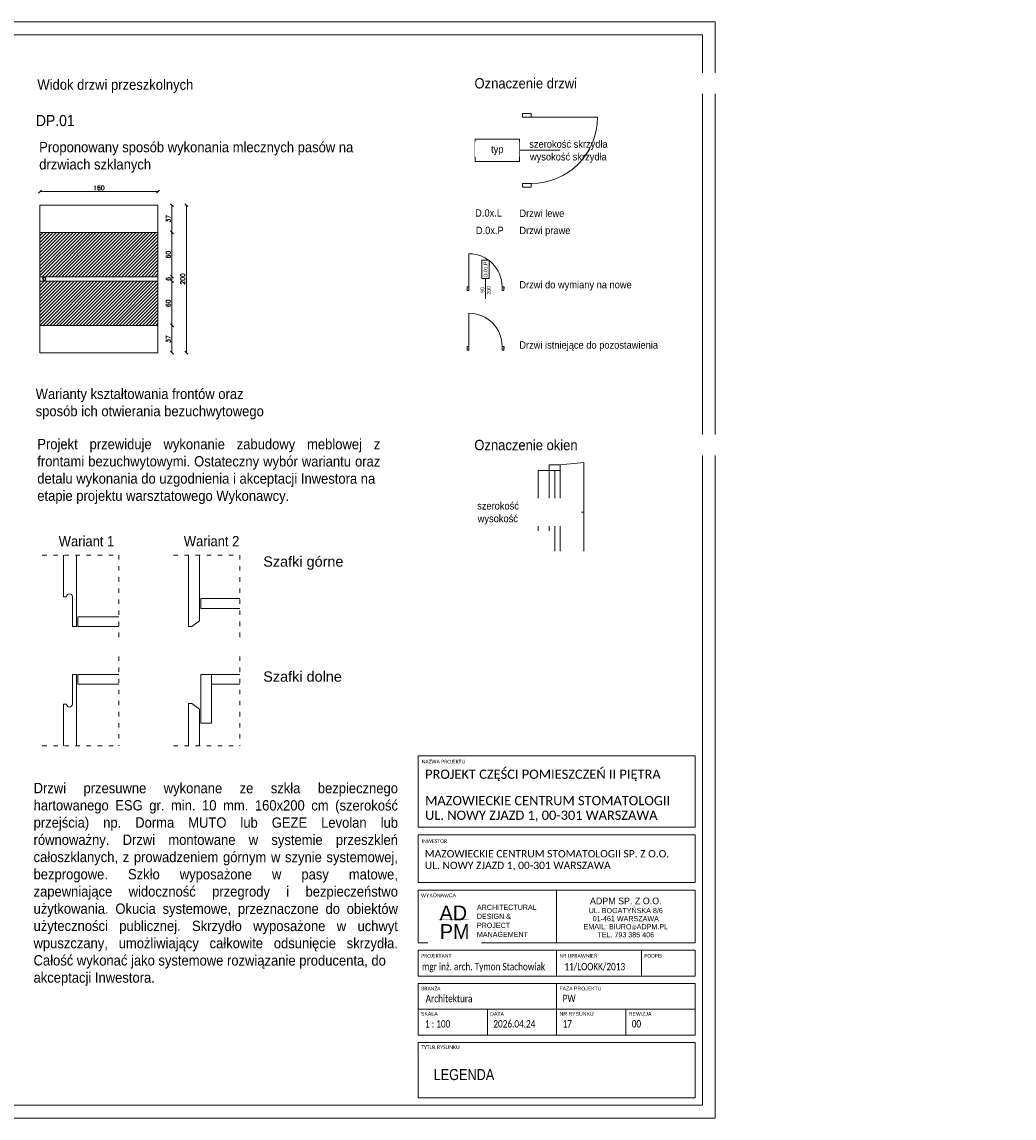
# Model space of a CAD drawing. Header units: centimetres. Extents: x 695802 to 711011, y 25963 to 44188.
# Tile 147 of 157: x 700841 to 703529, y 41218 to 44188. Entities that reach past the tile are written whole.
import ezdxf

# ---------------------------------------------------------------- set-up
doc = ezdxf.new("R2010")
doc.units = ezdxf.units.CM
doc.linetypes.add('ACAD_ISO03W100', pattern=[30, 12, -18])
doc.layers.get('0').update_dxf_attribs({"lineweight": 9})
doc.layers.get('Defpoints').update_dxf_attribs({"lineweight": 9})
doc.layers.add('Obrys powierzchni', color=50, linetype='Continuous', lineweight=9, plot=False)
for name, color, linetype, lineweight in [('Opis', 102, 'Continuous', 9), ('Przekroje', 253, 'Continuous', 20), ('S3_drzwi_istniejące', 7, 'Continuous', 0), ('S3_okna', 70, 'Continuous', 9), ('S3_ramka', 7, 'Continuous', 5), ('S3_zabudowa kuchenna', 3, 'Continuous', 5), ('Wymiary', 85, 'Continuous', 9)]:
    doc.layers.add(name, color=color, linetype=linetype, lineweight=lineweight)
for name, color, linetype, lineweight, true_color in [('S3_drzwi_nowe', 7, 'Continuous', 9, 0x00f900), ('S3_sufit S2', 7, 'Continuous', 5, 0x7f7f7f), ('S3_wumurowania', 7, 'Continuous', 18, 0x10f400)]:
    doc.layers.add(name, color=color, linetype=linetype, lineweight=lineweight, true_color=true_color)
doc.styles.add('Arial Narrow_4', font='ARIALN.TTF', dxfattribs={"height": 0.2})
doc.styles.add('Arial Narrow_5', font='ARIALN.TTF', dxfattribs={"height": 0.3})
doc.styles.add('Arial Narrow_7', font='ARIALN.TTF', dxfattribs={"height": 0.25})
doc.styles.add('Arial_4', font='arial.ttf', dxfattribs={"height": 0.1})
doc.styles.add('Arial_5', font='arial.ttf', dxfattribs={"height": 0.15})
doc.styles.add('ARIELCE', font='arial.ttf', dxfattribs={"width": 0.9})
doc.styles.get("Standard").update_dxf_attribs({"font": 'romans.shx'})
doc.dimstyles.new('Copy of ADD-100', dxfattribs={"dimscale": 2, "dimtxt": 3, "dimasz": 2, "dimexe": 0.2, "dimexo": 0.1, "dimgap": 1, "dimtad": 1, "dimdec": 0, "dimdsep": 46, "dimtxsty": 'Standard', "dimblk": 'OBLIQUE', "dimblk1": 'ARCHTICK', "dimblk2": 'ARCHTICK', "dimcen": 0.1, "dimse1": 1, "dimse2": 1, "dimadec": 0, "dimazin": 0, "dimtfac": 1, "dimtdec": 0, "dimtofl": 0, "dimtmove": 0, "dimatfit": 3, "dimldrblk": 'OBLIQUE', "dimfxl": 0.2, "dimtolj": 1, "dimtzin": 0, "dimarcsym": 0})

# ---------------------------------------------------------------- blocks, each defined once
blk = doc.blocks.new('zw$7FBA')
at = {"lineweight": 0, "ltscale": 1.6}
blk.add_line((-197.5, 291.4), (-197.5, 219.8), dxfattribs=at)
at = {"layer": 'S3_ramka'}
for p, q in [((-385, 376.4), (-385, 473.1)), ((-385, 473.1), (-10, 473.1)), ((-10, 376.4), (-10, 473.1)), ((-385, 376.4), (-10, 376.4)), ((-385, 301.4), (-385, 366.4)), ((-385, 366.4), (-10, 366.4)), ((-10, 301.4), (-10, 366.4)), ((-385, 301.4), (-10, 301.4)), ((-385, 291.4), (-10, 291.4)), ((-385, 219.8), (-385, 291.4)), ((-10, 219.8), (-10, 291.4)), ((-385, 219.8), (-10, 219.8)), ((-385, 174.8), (-385, 209.8)), ((-385, 209.8), (-10, 209.8)), ((-197.5, 174.8), (-197.5, 209.8)), ((-82.5, 174.8), (-82.5, 209.8)), ((-10, 174.8), (-10, 209.8)), ((-10, 174.8), (-385, 174.8)), ((-385, 164.8), (-385, 94.8)), ((-385, 164.8), (-10, 164.8)), ((-197.5, 164.8), (-197.5, 94.8)), ((-10, 164.8), (-10, 94.8)), ((-385, 129.8), (-10, 129.8)), ((-385, 94.8), (-10, 94.8)), ((-385, 84.8), (-385, 10)), ((-385, 84.8), (-10, 84.8)), ((-10, 84.8), (-10, 10)), ((-385, 10), (-10, 10))]:
    blk.add_line(p, q, dxfattribs=at)
for s, insert, char_height, width, attachment_point, line_spacing_factor, style in [('{\\A1;\\fCalibri Light|b0|i0|c238|p34;\\C7;MAZOWIECKIE CENTRUM STOMATOLOGII\\PUL. NOWY ZJAZD 1, 00-301 WARSZAWA}', (-375.7, 418.8), 12.5, 331.75, 1, 0.949189, 'Arial Narrow_7'), ('{\\A1;\\fCalibri Light|b0|i0|c238|p34;\\C7;MAZOWIECKIE CENTRUM STOMATOLOGII SP. Z O.O.\\PUL. NOWY ZJAZD 1, 00-301 WARSZAWA}', (-376.1, 345.6), 10, 380.079, 1, 0.949189, 'Arial Narrow_4'), ('\\pxsm1.05,qc;{\\fTw Cen MT|b0|i0|c238|p34;AD}', (-337.5, 260.4), 20, 52.507, 5, 0.936439, 'Arial_5'), ('\\pxqc,t7.937503,15.874997,23.8125,31.750003,39.687497,47.625,55.562504,63.499997,71.4375,79.375003,87.312497,95.25,103.187503,111.124997,119.0625,127.000003,134.937497,142.875,150.812503,158.749997,166.6875,174.625003,182.562497,190.5,198.437503,206.374997,214.3125,222.250004,230.187497,238.125,246.062503,253.999997;{\\fTw Cen MT|b0|i0|c238|p34;\\H1.125x;ADPM SP. Z O.O.\\P\\H0.777778x;UL. BOGATYŃSKA 8/6 \\P01-461 WARSZAWA\\PEMAIL: BIURO\\H0.714286x;@\\H1.4x;ADPM.PL\\PTEL. 793 385 406}', (-103.8, 254.2), 8, 187.5, 5, 0.936439, 'Arial_5')]:
    blk.add_mtext(s, dxfattribs=dict(at, insert=insert, char_height=char_height, width=width, attachment_point=attachment_point, line_spacing_factor=line_spacing_factor, style=style))
at = {"layer": 'S3_ramka', "char_height": 5, "attachment_point": 1, "style": 'Arial_4', "bg_fill": 3, "box_fill_scale": 1.25, "bg_fill_color": 256, "bg_fill_true_color": 13158600, "bg_fill_transparency": 0}
for s, insert, width, line_spacing_factor in [('\\pxt12.7,25.4,38.1,50.8,63.5,76.2,88.9,101.6,114.3,127,139.7,152.4,165.1,177.8,190.5,203.2,215.9,228.6,241.3,254,266.7,279.4,292.1,304.8,317.5,330.2,342.9,355.6,368.3,381,393.7,406.4;{\\fCalibri|b0|i0|c238|p34;NAZWA PROJEKTU}', (-380.4, 467.9), 95.6, 0.936439), ('\\pxt12.7,25.4,38.1,50.8,63.5,76.2,88.9,101.6,114.3,127,139.7,152.4,165.1,177.8,190.5,203.2,215.9,228.6,241.3,254,266.7,279.4,292.1,304.8,317.5,330.2,342.9,355.6,368.3,381,393.7,406.4;{\\fCalibri|b0|i0|c238|p34;INWESTOR }', (-380.4, 360.2), 98.25, 0.936439), ('{\\fCalibri|b0|i0|c238|p34;}WYKONAWCA', (-381.1, 286.7), 98.25, 0.936439), ('\\pxt12.7,25.4,38.1,50.8,63.5,76.2,88.9,101.6,114.3,127,139.7,152.4,165.1,177.8,190.5,203.2,215.9,228.6,241.3,254,266.7,279.4,292.1,304.8,317.5,330.2,342.9,355.6,368.3,381,393.7,406.4;{\\fCalibri|b0|i0|c238|p34;PROJEKTANT}', (-381.1, 204.8), 94.25, 0.936439), ('\\pxt12.7,25.4,38.1,50.8,63.5,76.2,88.9,101.6,114.3,127,139.7,152.4,165.1,177.8,190.5,203.2,215.9,228.6,241.3,254,266.7,279.4,292.1,304.8,317.5,330.2,342.9,355.6,368.3,381,393.7,406.4;{\\fCalibri|b0|i0|c238|p34;NR UPRAWNIEŃ}', (-193.6, 204.8), 94.25, 0.936439), ('\\pxt12.7,25.4,38.1,50.8,63.5,76.2,88.9,101.6,114.3,127,139.7,152.4,165.1,177.8,190.5,203.2,215.9,228.6,241.3,254,266.7,279.4,292.1,304.8,317.5,330.2,342.9,355.6,368.3,381,393.7,406.4;{\\fCalibri|b0|i0|c238|p34;PODPIS}', (-78.6, 204.8), 55.45, 0.936439), ('\\pxt1.25,2.5,3.75,5,6.25,7.5,8.75,10,11.25,12.5,13.75,15,16.25,17.5,18.75,20,21.25,22.5,23.75,25,26.25,27.5,28.75,30,31.25,32.5,33.75,35,36.25,37.5,38.75,40;{\\fCalibri|b0|i0|c238|p34;BRANŻA}', (-381, 160.4), 94.25, 0.949189), ('\\pxt1.25,2.5,3.75,5,6.25,7.5,8.75,10,11.25,12.5,13.75,15,16.25,17.5,18.75,20,21.25,22.5,23.75,25,26.25,27.5,28.75,30,31.25,32.5,33.75,35,36.25,37.5,38.75,40;{FAZA PROJEKTU}', (-193.7, 160.4), 94.25, 0.949189), ('\\pxt1.25,2.5,3.75,5,6.25,7.5,8.75,10,11.25,12.5,13.75,15,16.25,17.5,18.75,20,21.25,22.5,23.75,25,26.25,27.5,28.75,30,31.25,32.5,33.75,35,36.25,37.5,38.75,40;{SKALA}', (-381.3, 126.3), 94.25, 0.949189), ('\\pxt1.25,2.5,3.75,5,6.25,7.5,8.75,10,11.25,12.5,13.75,15,16.25,17.5,18.75,20,21.25,22.5,23.75,25,26.25,27.5,28.75,30,31.25,32.5,33.75,35,36.25,37.5,38.75,40;NR RYSUNKU', (-193.5, 126.3), 94.25, 0.949189), ('\\pxt1.25,2.5,3.75,5,6.25,7.5,8.75,10,11.25,12.5,13.75,15,16.25,17.5,18.75,20,21.25,22.5,23.75,25,26.25,27.5,28.75,30,31.25,32.5,33.75,35,36.25,37.5,38.75,40;{\\fCalibri|b0|i0|c238|p34;TYTUŁ RYSUNKU }', (-381.1, 80.9), 94.25, 0.949189)]:
    blk.add_mtext(s, dxfattribs=dict(at, insert=insert, width=width, line_spacing_factor=line_spacing_factor))
at = {"layer": 'S3_ramka', "insert": (-335.7, 235.2), "char_height": 20, "width": 52.507, "attachment_point": 5, "line_spacing_factor": 0.936439, "style": 'Arial_5', "bg_fill": 2}
blk.add_mtext('{\\fTw Cen MT|b0|i0|c238|p34;PM}', dxfattribs=at)
at = {"lineweight": 0, "ltscale": 1.6, "const_width": 0.7}
blk.add_lwpolyline([(-358, 251.1), (-316.7, 251.1)], dxfattribs=at)
at = {"layer": 'S3_ramka'}
for p, q in [((-291.3, 129.8), (-291.3, 94.3)), ((-103.8, 129.8), (-103.8, 94.8))]:
    blk.add_line(p, q, dxfattribs=at)
for s, insert, char_height, width, attachment_point, line_spacing_factor, style in [('\\pxql;{\\fCalibri Light|b0|i0|c238|p34;PROJEKT CZĘŚCI POMIESZCZEŃ II PIĘTRA}', (-375.7, 454.6), 12.5, 352.9, 1, 0.949189, 'Arial Narrow_7'), ('\\pxsm1.05,ql;{\\fTw Cen MT|b0|i0|c238|p34;ARCHITECTURAL\\PDESIGN &\\PPROJECT\\PMANAGEMENT}', (-233.6, 249.6), 7, 143.965, 5, 0.936439, 'Arial_5'), ('\\pxql;{\\A1;\\fCalibri Light|b0|i0|c238|p34;\\W0.8;\\C7;mgr inż. arch. Tymon Stachowiak}', (-379.9, 192.7), 10, 199.383, 1, 0.949189, 'Arial Narrow_4'), ('\\pxql;{\\A1;\\fCalibri Light|b0|i0|c238|p34;\\W0.8;\\C7;11/LOOKK/2013}', (-187, 192.7), 10, 123.723, 1, 0.949189, 'Arial Narrow_4'), ('\\pxt6.35,12.7,19.05,25.4,31.75,38.1,44.45,50.8,57.15,63.5,69.85,76.2,82.55,88.9,95.25,101.6,107.95,114.3,120.65,127,133.35,139.7,146.05,152.4,158.75,165.1,171.45,177.8,184.15,190.5,196.85,203.2;{\\fCalibri|b0|i0|c238|p34;\\W0.8;Architektura}', (-374.9, 149.4), 10, 141.9, 1, 0.949189, 'Arial Narrow_4')]:
    blk.add_mtext(s, dxfattribs=dict(at, insert=insert, char_height=char_height, width=width, attachment_point=attachment_point, line_spacing_factor=line_spacing_factor, style=style))
at = {"layer": 'S3_ramka', "char_height": 5, "attachment_point": 1, "line_spacing_factor": 0.949189, "style": 'Arial_4', "bg_fill": 3, "box_fill_scale": 1.25, "bg_fill_color": 256, "bg_fill_true_color": 13158600, "bg_fill_transparency": 0}
for s, insert, width in [('\\pxt1.25,2.5,3.75,5,6.25,7.5,8.75,10,11.25,12.5,13.75,15,16.25,17.5,18.75,20,21.25,22.5,23.75,25,26.25,27.5,28.75,30,31.25,32.5,33.75,35,36.25,37.5,38.75,40;DATA', (-287.5, 126.3), 56.775), ('\\pxt1.25,2.5,3.75,5,6.25,7.5,8.75,10,11.25,12.5,13.75,15,16.25,17.5,18.75,20,21.25,22.5,23.75,25,26.25,27.5,28.75,30,31.25,32.5,33.75,35,36.25,37.5,38.75,40;REWIZJA', (-99.7, 126.3), 64.44)]:
    blk.add_mtext(s, dxfattribs=dict(at, insert=insert, width=width))
blk = doc.blocks.new('zw$1D16')
at = {"layer": 'Przekroje', "ltscale": 1.6}
for points in [[(0, 0), (-32.2, -3.1), (-47, -3.1), (-47, -10.9), (-62, -10.9)], [(0, -134), (-32.2, -130.9), (-47, -130.9), (-47, -123.1), (-62, -123.1)]]:
    blk.add_lwpolyline(points, dxfattribs=at)
at = {"layer": 'S3_okna'}
for p, q in [((0, 0), (0, -134)), ((-62, -10.9), (-62, -123.1)), ((-47, -10.9), (-32.2, -10.9)), ((-47, -123.1), (-47, -10.9)), ((-39.6, -123.1), (-39.6, -10.9)), ((-32.2, -130.9), (-32.2, -3.1)), ((-47, -123.1), (-32.2, -123.1))]:
    blk.add_line(p, q, dxfattribs=at)
at = {"layer": 'S3_okna', "ltscale": 1.6}
blk.add_line((-124, -67), (0, -67), dxfattribs=at)
at = {"layer": 'S3_okna'}
for points in [[(0, 0), (-32.2, -3.1), (-47, -3.1), (-47, -10.9), (-62, -10.9)], [(0, -134), (-32.2, -130.9), (-47, -130.9), (-47, -123.1), (-62, -123.1)]]:
    blk.add_lwpolyline(points, dxfattribs=at)
blk = doc.blocks.new('zw$2F70')
at = {"layer": 'S3_drzwi_nowe'}
for p, q in [((-6, -5), (-96, -5)), ((-45, -50), (10, -50))]:
    blk.add_line(p, q, dxfattribs=at)
for points in [[(6, -5), (6, 0), (-6, 0), (-6, -5)], [(70, -65), (70, -35), (10, -35), (10, -65)], [(6, -100), (6, -95), (-6, -95), (-6, -100)]]:
    blk.add_lwpolyline(points, close=True, dxfattribs=at)
blk.add_arc((-6, -5), 90, 180, 270, dxfattribs=at)
blk = doc.blocks.new('_Oblique')
at = {"color": 0, "linetype": 'ByBlock', "lineweight": -2}
blk.add_line((-0.5, -0.5), (0.5, 0.5), dxfattribs=at)
blk = doc.blocks.new('*D359')
at = {"layer": 'Defpoints', "color": 0, "lineweight": -3, "ltscale": 1.6}
for p in [(160, 163), (160, 103), (178.9, 103)]:
    blk.add_point(p, dxfattribs=at)
at = {"layer": 'S3_sufit S2', "color": 0, "lineweight": -2, "ltscale": 1.6}
blk.add_line((178.9, 163), (178.9, 103), dxfattribs=at)
at = {"layer": 'S3_sufit S2', "color": 0, "lineweight": -2, "ltscale": 1.6, "xscale": 4, "yscale": 4, "zscale": 4}
for p, rotation in [((178.9, 163), 90), ((178.9, 103), 270)]:
    blk.add_blockref('_Oblique', p, dxfattribs=dict(at, rotation=rotation))
at = {"layer": 'S3_sufit S2', "color": 0, "lineweight": 0, "ltscale": 1.6, "insert": (173.9, 133), "char_height": 6, "attachment_point": 5, "rotation": 90}
blk.add_mtext('\\A1;60', dxfattribs=at)
blk = doc.blocks.new('_ArchTick')
at = {"layer": 'Wymiary', "color": 0, "const_width": 0.15}
blk.add_lwpolyline([(-0.5, -0.5), (0.5, 0.5)], dxfattribs=at)
blk = doc.blocks.new('*D360')
at = {"layer": 'Defpoints', "color": 0, "lineweight": -3, "ltscale": 1.6}
for p in [(160, 103), (160, 97), (178.9, 97)]:
    blk.add_point(p, dxfattribs=at)
at = {"layer": 'S3_sufit S2', "color": 0, "lineweight": -2, "ltscale": 1.6}
blk.add_line((178.9, 103), (178.9, 97), dxfattribs=at)
at = {"layer": 'S3_sufit S2', "color": 0, "lineweight": -2, "ltscale": 1.6, "xscale": 4, "yscale": 4, "zscale": 4}
for p, rotation in [((178.9, 103), 90), ((178.9, 97), 270)]:
    blk.add_blockref('_Oblique', p, dxfattribs=dict(at, rotation=rotation))
at = {"layer": 'S3_sufit S2', "color": 0, "lineweight": 0, "ltscale": 1.6, "insert": (173.9, 100), "char_height": 6, "attachment_point": 5, "rotation": 90}
blk.add_mtext('\\A1;6', dxfattribs=at)
blk = doc.blocks.new('*D361')
at = {"layer": 'Defpoints', "color": 0, "lineweight": -3, "ltscale": 1.6}
for p in [(160, 97), (160, 37), (178.9, 37)]:
    blk.add_point(p, dxfattribs=at)
at = {"layer": 'S3_sufit S2', "color": 0, "lineweight": -2, "ltscale": 1.6}
blk.add_line((178.9, 97), (178.9, 37), dxfattribs=at)
at = {"layer": 'S3_sufit S2', "color": 0, "lineweight": -2, "ltscale": 1.6, "xscale": 4, "yscale": 4, "zscale": 4}
for p, rotation in [((178.9, 97), 90), ((178.9, 37), 270)]:
    blk.add_blockref('_Oblique', p, dxfattribs=dict(at, rotation=rotation))
at = {"layer": 'S3_sufit S2', "color": 0, "lineweight": 0, "ltscale": 1.6, "insert": (173.9, 67), "char_height": 6, "attachment_point": 5, "rotation": 90}
blk.add_mtext('\\A1;60', dxfattribs=at)
blk = doc.blocks.new('*D362')
at = {"layer": 'Defpoints', "color": 0, "lineweight": -3, "ltscale": 1.6}
for p in [(160, 37), (160, 0), (178.9, 0)]:
    blk.add_point(p, dxfattribs=at)
at = {"layer": 'S3_sufit S2', "color": 0, "lineweight": -2, "ltscale": 1.6}
blk.add_line((178.9, 37), (178.9, 0), dxfattribs=at)
at = {"layer": 'S3_sufit S2', "color": 0, "lineweight": -2, "ltscale": 1.6, "xscale": 4, "yscale": 4, "zscale": 4}
for p, rotation in [((178.9, 37), 90), ((178.9, 0), 270)]:
    blk.add_blockref('_Oblique', p, dxfattribs=dict(at, rotation=rotation))
at = {"layer": 'S3_sufit S2', "color": 0, "lineweight": 0, "ltscale": 1.6, "insert": (173.9, 18.5), "char_height": 6, "attachment_point": 5, "rotation": 90}
blk.add_mtext('\\A1;37', dxfattribs=at)
blk = doc.blocks.new('*D363')
at = {"layer": 'Defpoints', "color": 0, "lineweight": -3, "ltscale": 1.6}
for p in [(160, 200), (178.9, 200), (160, 163)]:
    blk.add_point(p, dxfattribs=at)
at = {"layer": 'S3_sufit S2', "color": 0, "lineweight": -2, "ltscale": 1.6}
blk.add_line((178.9, 163), (178.9, 200), dxfattribs=at)
at = {"layer": 'S3_sufit S2', "color": 0, "lineweight": -2, "ltscale": 1.6, "xscale": 4, "yscale": 4, "zscale": 4}
for p, rotation in [((178.9, 200), 90), ((178.9, 163), 270)]:
    blk.add_blockref('_Oblique', p, dxfattribs=dict(at, rotation=rotation))
at = {"layer": 'S3_sufit S2', "color": 0, "lineweight": 0, "ltscale": 1.6, "insert": (173.9, 181.5), "char_height": 6, "attachment_point": 5, "rotation": 90}
blk.add_mtext('\\A1;37', dxfattribs=at)
blk = doc.blocks.new('*D364')
at = {"layer": 'Defpoints', "color": 0, "lineweight": -3, "ltscale": 1.6}
for p in [(160, 200), (160, 0), (198.5, 0)]:
    blk.add_point(p, dxfattribs=at)
at = {"layer": 'S3_sufit S2', "color": 0, "lineweight": -2, "ltscale": 1.6}
blk.add_line((198.5, 200), (198.5, 0), dxfattribs=at)
at = {"layer": 'S3_sufit S2', "color": 0, "lineweight": -2, "ltscale": 1.6, "xscale": 4, "yscale": 4, "zscale": 4}
for p, rotation in [((198.5, 200), 90), ((198.5, 0), 270)]:
    blk.add_blockref('_Oblique', p, dxfattribs=dict(at, rotation=rotation))
at = {"layer": 'S3_sufit S2', "color": 0, "lineweight": 0, "ltscale": 1.6, "insert": (193.5, 100), "char_height": 6, "attachment_point": 5, "rotation": 90}
blk.add_mtext('\\A1;200', dxfattribs=at)
blk = doc.blocks.new('*D365')
at = {"layer": 'Defpoints', "color": 0, "lineweight": -3, "ltscale": 1.6}
for p in [(160, 218.4), (0, 200), (160, 200)]:
    blk.add_point(p, dxfattribs=at)
at = {"layer": 'S3_sufit S2', "color": 0, "lineweight": -2, "ltscale": 1.6}
blk.add_line((0, 218.4), (160, 218.4), dxfattribs=at)
at = {"layer": 'S3_sufit S2', "color": 0, "lineweight": -2, "ltscale": 1.6, "xscale": 4, "yscale": 4, "zscale": 4, "rotation": 180}
blk.add_blockref('_Oblique', (0, 218.4), dxfattribs=at)
at = {"layer": 'S3_sufit S2', "color": 0, "lineweight": -2, "ltscale": 1.6, "xscale": 4, "yscale": 4, "zscale": 4}
blk.add_blockref('_Oblique', (160, 218.4), dxfattribs=at)
at = {"layer": 'S3_sufit S2', "color": 0, "lineweight": 0, "ltscale": 1.6, "insert": (80, 223.4), "char_height": 6, "attachment_point": 5}
blk.add_mtext('\\A1;160', dxfattribs=at)
blk = doc.blocks.new('zw$347')
at = {"layer": 'S3_sufit S2', "lineweight": 0, "ltscale": 1.6}
h = blk.add_hatch(dxfattribs=at)
h.set_pattern_fill('ANSI31', color=256)
h.set_pattern_definition([(45, (0, 37), (-2.245064, 2.245064), [])])
h.paths.add_polyline_path([(0, 97), (160, 97), (160, 37), (0, 37)])
h.paths.add_polyline_path([(0, 163), (160, 163), (160, 103), (0, 103)])
for p, q in [((0, 200), (160, 200)), ((0, 0), (0, 200)), ((160, 200), (160, 0)), ((160, 163), (0, 163)), ((160, 103), (0, 103)), ((160, 97), (0, 97)), ((160, 97), (160, 103)), ((160, 37), (0, 37)), ((160, 0), (0, 0))]:
    blk.add_line(p, q, dxfattribs=at)
for points in [[(0, 163), (160, 163), (160, 103), (0, 103)], [(0, 97), (160, 97), (160, 37), (0, 37)]]:
    blk.add_lwpolyline(points, close=True, dxfattribs=at)
dim = blk.add_linear_dim(base=(160, 218.4), p1=(0, 200), p2=(160, 200), dimstyle='Copy of ADD-100', dxfattribs=at)
dim.commit()
dim.dimension.update_dxf_attribs({"geometry": '*D365', "text_midpoint": (80, 223.4)})
for base, p1, p2, picture, middle in [((178.9, 200), (160, 163), (160, 200), '*D363', (173.9, 181.5)), ((178.9, 103), (160, 163), (160, 103), '*D359', (173.9, 133)), ((178.9, 37), (160, 97), (160, 37), '*D361', (173.9, 67)), ((178.9, 0), (160, 37), (160, 0), '*D362', (173.9, 18.5))]:
    dim = blk.add_linear_dim(base=base, p1=p1, p2=p2, angle=90, dimstyle='Copy of ADD-100', override={"dimtmove": 1}, dxfattribs=at)
    dim.commit()
    dim.dimension.update_dxf_attribs({"geometry": picture, "text_midpoint": middle})
dim = blk.add_linear_dim(base=(198.5, 0), p1=(160, 200), p2=(160, 0), angle=90, dimstyle='Copy of ADD-100', dxfattribs=at)
dim.commit()
dim.dimension.update_dxf_attribs({"geometry": '*D364', "text_midpoint": (193.5, 100)})
dim = blk.add_linear_dim(base=(178.9, 97), p1=(160, 103), p2=(160, 97), angle=90, dimstyle='Copy of ADD-100', override={"dimtmove": 1}, dxfattribs=at)
dim.commit()
dim.dimension.update_dxf_attribs({"geometry": '*D360', "text_midpoint": (178.9, 100), "dimtype": 160})

msp = doc.modelspace()

# ---------------------------------------------------------------- linework, layer by layer
at = {"layer": 'Obrys powierzchni', "ltscale": 1.6}
for points in [[(698589.7, 44188.3), (702719.7, 44188.3), (702719.7, 41218.3), (698589.7, 41218.3)], [(698624.7, 44153.3), (702684.7, 44153.3), (702684.7, 41253.3), (698624.7, 41253.3)]]:
    msp.add_lwpolyline(points, close=True, dxfattribs=at)
at = {"layer": 'S3_drzwi_istniejące'}
for p, q in [((702052, 43309.1), (702052.1, 43399.1)), ((702047, 43309.2), (702046.9, 43299.2)), ((702147.1, 43309.2), (702147, 43299.2))]:
    msp.add_line(p, q, dxfattribs=at)
for points in [[(702052, 43299.1), (702047, 43299.2), (702047, 43309.2), (702052, 43309.1)], [(702147, 43299.1), (702142, 43299.2), (702142, 43309.1), (702147, 43309.1)]]:
    msp.add_lwpolyline(points, close=True, dxfattribs=at)
msp.add_arc((702052, 43309.1), 90, 359.9572, 89.9572, dxfattribs=at)
at = {"layer": 'S3_drzwi_nowe'}
for p, q in [((702052, 43470.3), (702052.1, 43560.3)), ((702097, 43492.8), (702097, 43437.8)), ((702047, 43470.3), (702046.9, 43460.3)), ((702147.1, 43470.3), (702147, 43460.3))]:
    msp.add_line(p, q, dxfattribs=at)
for points in [[(702107, 43492.8), (702107, 43542.8), (702087, 43542.8), (702087, 43492.8)], [(702052, 43460.3), (702047, 43460.3), (702047, 43470.3), (702052, 43470.3)], [(702147, 43460.3), (702142, 43460.3), (702142, 43470.3), (702147, 43470.3)]]:
    msp.add_lwpolyline(points, close=True, dxfattribs=at)
msp.add_arc((702052, 43470.3), 90, 359.9572, 89.9572, dxfattribs=at)
at = {"layer": 'S3_sufit S2', "lineweight": 0, "ltscale": 1.6}
for radius in [4.36, 3.18]:
    msp.add_circle((700901.1, 43491.8), radius, dxfattribs=at)
at = {"layer": 'S3_wumurowania', "linetype": 'ACAD_ISO03W100'}
for p, q in [((700895.8, 42743.5), (701103.2, 42743.5)), ((701103.2, 42743.5), (701103.2, 42515.8)), ((701251.4, 42743.5), (701431.1, 42743.5)), ((701431.1, 42743.5), (701431.1, 42515.8)), ((701103.2, 42468.7), (701103.2, 42227.2)), ((701431.1, 42468.7), (701431.1, 42227.2)), ((700895.8, 42227.2), (701103.2, 42227.2)), ((701251.4, 42227.2), (701431.1, 42227.2))]:
    msp.add_line(p, q, dxfattribs=at)
at = {"layer": 'S3_zabudowa kuchenna', "ltscale": 1.6}
for p, q in [((700953.5, 42630.9), (700953.5, 42743.5)), ((700988.2, 42743.5), (700988.2, 42550.2)), ((700988.2, 42550.2), (700988.2, 42743.5)), ((701292.4, 42550.2), (701292.4, 42743.5)), ((701321.8, 42743.5), (701321.8, 42565.7)), ((701321.8, 42565.7), (701321.8, 42743.5)), ((700953.5, 42630.9), (700961.4, 42630.9)), ((700977.3, 42630.9), (700977.3, 42550.2)), ((701300.7, 42550.2), (701321.8, 42565.7)), ((700988.2, 42550.2), (700977.3, 42550.2)), ((701292.4, 42550.2), (701300.7, 42550.2)), ((700988.2, 42420.4), (700977.3, 42420.4)), ((700977.3, 42339.8), (700977.3, 42420.4)), ((700988.2, 42227.2), (700988.2, 42420.4)), ((700988.2, 42420.4), (700988.2, 42227.2)), ((700953.5, 42339.8), (700953.5, 42227.2)), ((700953.5, 42339.8), (700961.4, 42339.8)), ((701292.4, 42341.2), (701292.4, 42227.2)), ((701292.4, 42341.2), (701300.7, 42341.2)), ((701300.7, 42341.2), (701321.8, 42325.8)), ((701321.8, 42227.2), (701321.8, 42325.8)), ((701321.8, 42325.8), (701321.8, 42227.2))]:
    msp.add_line(p, q, dxfattribs=at)
for points in [[(701431.1, 42599.3), (701325.1, 42599.3), (701325.1, 42625.7), (701431.1, 42625.7)], [(701103.2, 42550.2), (700992.2, 42550.2), (700992.2, 42576.7), (701103.2, 42576.7)], [(701103.2, 42394), (700992.2, 42394), (700992.2, 42420.4), (701103.2, 42420.4)], [(701431.1, 42394), (701354.5, 42394), (701354.5, 42420.4), (701431.1, 42420.4)]]:
    msp.add_lwpolyline(points, dxfattribs=at)
msp.add_lwpolyline([(701325.1, 42420.4), (701325.1, 42288.4), (701354.5, 42288.4), (701354.5, 42420.4)], close=True, dxfattribs=at)
for centre, start, end in [((700969.4, 42630.9), 0, 180), ((700969.4, 42339.8), 180, 0)]:
    msp.add_arc(centre, 7.92, start, end, dxfattribs=at)

# ---------------------------------------------------------------- block references
at = {"layer": 'S3_ramka', "ltscale": 1.6, "xscale": 2, "yscale": 2, "zscale": 2}
msp.add_blockref('zw$1D16', (702363.8, 42994.3), dxfattribs=at)
at = {"layer": 'S3_sufit S2', "lineweight": 0, "ltscale": 1.6, "xscale": 2, "yscale": 2, "zscale": 2}
msp.add_blockref('zw$347', (700889.3, 43291.8), dxfattribs=at)

# ---------------------------------------------------------------- texts
at = {"layer": 'S3_drzwi_nowe', "style": 'ARIELCE'}
for s, insert, char_height, width, attachment_point, rotation in [('\\pxql;{\\fArial|b0|i0|c238|p34;szerokość skrzydła}', (702215.6, 43867.2), 20, 271.033, 1, 0.019), ('{\\fArial|b0|i0|c238|p34;D.01.P}', (702097, 43517.8), 10, 49.992, 5, 89.9762), ('{\\fArial|b0|i0|c238|p34;90}', (702083.6, 43469.7), 10, 18.526, 3, 89.9762), ('{\\fArial|b0|i0|c238|p34;200}', (702100.8, 43472.6), 10, 19.356, 3, 89.9762)]:
    msp.add_mtext(s, dxfattribs=dict(at, insert=insert, char_height=char_height, width=width, attachment_point=attachment_point, rotation=rotation))
at = {"layer": 'S3_ramka', "insert": (701956.4, 41336), "char_height": 30, "width": 687.3, "attachment_point": 4, "line_spacing_factor": 0.949189, "style": 'Arial Narrow_5'}
msp.add_mtext('\\pxt4.23333,8.46667,12.7,16.93333,21.16667,25.4,29.63333,33.86667,38.1,42.33333,46.56667,50.8,55.03333,59.26667,63.5,67.73333,71.96667,76.2,80.43333,84.66667,88.9,93.13333,97.36667,101.6,105.83333,110.06667,114.3,118.53333,122.76667,127,131.23333,135.46667;LEGENDA', dxfattribs=at)

# ---------------------------------------------------------------- next in the draw order: texts
at = {"layer": 'Opis', "attachment_point": 1, "style": 'ARIELCE', "bg_fill": 2}
for s, insert, char_height, width, rotation in [('{\\fArial|b0|i0|c238|p34;Oznaczenie drzwi}', (702067.2, 44036), 28, 1448.126, 359.981), ('\\pxql;{\\fArial|b0|i0|c238|p34;Proponowany sposób wykonania mlecznych pasów na drzwiach szklanych}', (700887.4, 43863.2), 28, 988.136, 359.981), ('\\pxql;{\\fArial|b0|i0|c238|p34;D.0x.L}', (702068.9, 43680.7), 20, 423.591, 0.019), ('{\\fArial|b0|i0|c238|p34;Drzwi do wymiany na nowe}', (702188.5, 43486.2), 20, 423.591, 0.019), ('{\\fArial|b0|i0|c238|p34;Drzwi istniejące do pozostawienia}', (702188.5, 43322.9), 20, 404.881, 0.019), ('{\\fArial|b0|i0|c238|p34;Warianty kształtowania frontów oraz sposób ich otwierania bezuchwytowego}', (700877.9, 43194.6), 28, 680.004, 359.981), ('{\\fArial|b0|i0|c238|p34;Oznaczenie okien}', (702066.7, 43055.9), 28, 1448.126, 359.981), ('\\pxqd;{\\fArial|b0|i0|c238|p34;Drzwi przesuwne wykonane ze szkła bezpiecznego hartowanego ESG gr. min. 10 mm. 160x200 cm (szerokość przejścia) np. Dorma MUTO lub GEZE Levolan lub równoważny. Drzwi montowane w systemie przeszkleń całoszklanych, z prowadzeniem górnym w szynie systemowej, bezprogowe. Szkło wyposażone w pasy matowe, zapewniające widoczność przegrody i bezpieczeństwo użytkowania. Okucia systemowe, przeznaczone do obiektów użyteczności publicznej. Skrzydło wyposażone w uchwyt wpuszczany, umożliwiający całkowite odsunięcie skrzydła. Całość wykonać jako systemowe rozwiązanie producenta, do\\P\\pql;akceptacji Inwestora.}', (700872.3, 42126.5), 28, 984.503, 359.981)]:
    msp.add_mtext(s, dxfattribs=dict(at, insert=insert, char_height=char_height, width=width, rotation=rotation))
at = {"layer": 'S3_drzwi_nowe', "char_height": 20, "width": 271.033, "attachment_point": 1, "rotation": 0.019, "style": 'ARIELCE', "bg_fill": 2}
for s, insert in [('{\\fArial|b0|i0|c238|p34;wysokość skrzydła}', (702217.4, 43832.9)), ('{\\fArial|b0|i0|c238|p34;szerokość}', (702074.3, 42887.1))]:
    msp.add_mtext(s, dxfattribs=dict(at, insert=insert))
at = {"layer": 'S3_ramka', "char_height": 20, "line_spacing_factor": 0.949189, "style": 'Arial Narrow_4', "bg_fill": 2}
for s, insert, width, attachment_point in [('\\pxt6.35,12.7,19.05,25.4,31.75,38.1,44.45,50.8,57.15,63.5,69.85,76.2,82.55,88.9,95.25,101.6,107.95,114.3,120.65,127,133.35,139.7,146.05,152.4,158.75,165.1,171.45,177.8,184.15,190.5,196.85,203.2;{\\fCalibri|b0|i0|c238|p34;\\W0.8;PW}', (702306.1, 41552.5), 283.8, 1), ('\\pxql,t6.35,12.7,19.05,25.4,31.75,38.1,44.45,50.8,57.15,63.5,69.85,76.2,82.55,88.9,95.25,101.6,107.95,114.3,120.65,127,133.35,139.7,146.05,152.4,158.75,165.1,171.45,177.8,184.15,190.5,196.85,203.2;{\\fCalibri|b0|i0|c238|p34;\\W0.8; 1 : 100}', (702018, 41483.6), 181.3, 2)]:
    msp.add_mtext(s, dxfattribs=dict(at, insert=insert, width=width, attachment_point=attachment_point))
at = {"layer": 'S3_zabudowa kuchenna', "ltscale": 1.6, "insert": (701494.6, 42428.6), "char_height": 28, "width": 864.556, "attachment_point": 1, "bg_fill": 2}
msp.add_mtext('\\pxql;{\\A1;\\fArial|b0|i0|c238|p34;Szafki dolne}', dxfattribs=at)

# ---------------------------------------------------------------- next in the draw order: block references
at = {"layer": 'S3_drzwi_nowe', "xscale": -2, "yscale": 2, "zscale": 2}
msp.add_blockref('zw$2F70', (702208.8, 43940.4), dxfattribs=at)

# ---------------------------------------------------------------- next in the draw order: texts
at = {"layer": 'Opis', "attachment_point": 1, "style": 'ARIELCE', "bg_fill": 2}
for s, insert, char_height, width, rotation in [('{\\fArial|b0|i0|c238|p34;Widok drzwi przeszkolnych}', (700882.6, 44032.4), 28, 1448.126, 359.981), ('\\pxql;{\\fArial|b0|i0|c238|p34;D.0x.P}', (702070.8, 43633.3), 20, 423.591, 0.019), ('\\pxqd;{\\A1;\\fArial|b0|i0|c238|p34;Projekt przewiduje wykonanie zabudowy meblowej z frontami bezuchwytowymi. Ostateczny wybór wariantu oraz detalu wykonania do uzgodnienia i akceptacji Inwestora na\\P\\pql;etapie projektu warsztatowego Wykonawcy.  \\P\\pqd;                  }', (700882.3, 43058.6), 28, 926.742, 359.981)]:
    msp.add_mtext(s, dxfattribs=dict(at, insert=insert, char_height=char_height, width=width, rotation=rotation))
at = {"layer": 'S3_drzwi_nowe', "style": 'ARIELCE', "bg_fill": 2}
for s, insert, char_height, width, attachment_point, rotation in [('\\pxqc;{\\fArial|b0|i0|c238|p34;DP.01}', (700931, 43920.9), 30, 150.03, 5, 359.981), ('{\\fArial|b0|i0|c238|p34;wysokość}', (702075.8, 42852.8), 20, 271.033, 1, 0.019)]:
    msp.add_mtext(s, dxfattribs=dict(at, insert=insert, char_height=char_height, width=width, attachment_point=attachment_point, rotation=rotation))
at = {"layer": 'S3_ramka', "insert": (702209, 41483.6), "char_height": 20, "width": 181.3, "attachment_point": 2, "line_spacing_factor": 0.949189, "style": 'Arial Narrow_4'}
msp.add_mtext('\\pxql,t6.35,12.7,19.05,25.4,31.75,38.1,44.45,50.8,57.15,63.5,69.85,76.2,82.55,88.9,95.25,101.6,107.95,114.3,120.65,127,133.35,139.7,146.05,152.4,158.75,165.1,171.45,177.8,184.15,190.5,196.85,203.2;{\\fCalibri|b0|i0|c238|p34;\\W0.8;2026.04.24}', dxfattribs=at)

# ---------------------------------------------------------------- next in the draw order: block references
at = {"ltscale": 1.6, "xscale": 2, "yscale": 2, "zscale": 2}
msp.add_blockref('zw$7FBA', (702684.7, 41253.3), dxfattribs=at)

# ---------------------------------------------------------------- next in the draw order: texts
at = {"layer": 'Opis', "attachment_point": 1, "style": 'ARIELCE', "bg_fill": 2}
for s, insert, char_height, width, rotation in [('{\\fArial|b0|i0|c238|p34;Drzwi lewe}', (702189, 43679.8), 20, 423.591, 0.019), ('\\pxql;{\\A1;\\fArial|b0|i0|c238|p34;Wariant 1}', (700940.3, 42795.4), 28, 988.136, 359.981)]:
    msp.add_mtext(s, dxfattribs=dict(at, insert=insert, char_height=char_height, width=width, rotation=rotation))
at = {"layer": 'S3_drzwi_nowe', "insert": (702128.8, 43840.4), "char_height": 20, "width": 100.02, "attachment_point": 5, "rotation": 0.019, "style": 'ARIELCE', "bg_fill": 2}
msp.add_mtext('\\pxqc;{\\fArial|b0|i0|c238|p34;typ}', dxfattribs=at)

# ---------------------------------------------------------------- next in the draw order: texts
at = {"layer": 'Opis', "attachment_point": 1, "style": 'ARIELCE', "bg_fill": 2}
for s, insert, char_height, width, rotation in [('{\\fArial|b0|i0|c238|p34;Drzwi prawe}', (702188.7, 43633.3), 20, 423.591, 0.019), ('\\pxql;\\A1;Wariant 2', (701279.3, 42795.4), 28, 988.136, 359.981)]:
    msp.add_mtext(s, dxfattribs=dict(at, insert=insert, char_height=char_height, width=width, rotation=rotation))
at = {"layer": 'S3_ramka', "char_height": 20, "width": 181.3, "attachment_point": 2, "line_spacing_factor": 0.949189, "style": 'Arial Narrow_4'}
for s, insert in [('\\pxql,t6.35,12.7,19.05,25.4,31.75,38.1,44.45,50.8,57.15,63.5,69.85,76.2,82.55,88.9,95.25,101.6,107.95,114.3,120.65,127,133.35,139.7,146.05,152.4,158.75,165.1,171.45,177.8,184.15,190.5,196.85,203.2;{\\fCalibri|b0|i0|c238|p34;\\W0.8;17}', (702396.5, 41483.6)), ('\\pxql,t6.35,12.7,19.05,25.4,31.75,38.1,44.45,50.8,57.15,63.5,69.85,76.2,82.55,88.9,95.25,101.6,107.95,114.3,120.65,127,133.35,139.7,146.05,152.4,158.75,165.1,171.45,177.8,184.15,190.5,196.85,203.2;{\\fCalibri|b0|i0|c238|p34;\\W0.8;00}', (702584, 41483.6))]:
    msp.add_mtext(s, dxfattribs=dict(at, insert=insert))

# ---------------------------------------------------------------- next in the draw order: texts
at = {"layer": 'S3_zabudowa kuchenna', "ltscale": 1.6, "insert": (701494.6, 42740.2), "char_height": 28, "width": 864.556, "attachment_point": 1, "bg_fill": 2}
msp.add_mtext('\\pxql;{\\A1;\\fArial|b0|i0|c238|p34;Szafki górne}', dxfattribs=at)

doc.saveas('drawing.dxf')
